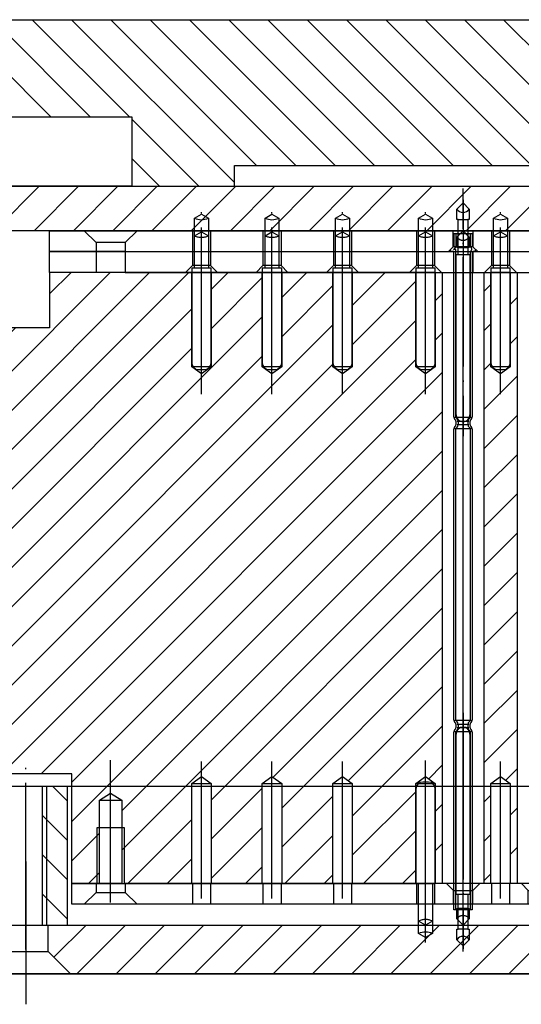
# Model space of a CAD drawing. Extents: x -1763 to 4575, y -3429 to 1051.
# Tile 35 of 80: x 1188 to 1224, y -2513 to -2442. Entities that reach past the tile are written whole.
import ezdxf

# ---------------------------------------------------------------- set-up
doc = ezdxf.new("R2010")
doc.units = 0
doc.linetypes.add('DASHED', pattern=[15, 7, -8])
doc.linetypes.add('DOT_CENTER', pattern=[14, 12, -1, 0, -1])
doc.layers.add('1', color=7, linetype='CONTINUOUS')
pattern_1 = [(45, (0, 0), (-1.4142136, 1.4142136), [])]
pattern_2 = [(135, (0, 0), (-1.4142136, -1.4142136), [])]

# ---------------------------------------------------------------- blocks, each defined once
blk = doc.blocks.new('PC_STIFF_S__57', base_point=(1712.141, -3662.946))
at = {"layer": '1', "linetype": 'CONTINUOUS'}
h = blk.add_hatch(dxfattribs=at)
h.set_pattern_fill('USER', color=5, scale=2, angle=135, pattern_type=0)
h.set_pattern_definition(pattern_2)
h.paths.add_polyline_path([(1189.5, -2496.951), (1191.3, -2496.951), (1191.3, -2506.951), (1189.5, -2506.951)])
at = {"layer": '1', "color": 5, "linetype": 'DOT_CENTER'}
blk.add_line((1188.3, -2508.714), (1188.3, -2495.259), dxfattribs=at)
at = {"layer": '1', "color": 5, "linetype": 'CONTINUOUS'}
for p, q in [((1187.1, -2496.951), (1189.5, -2496.951)), ((1189.5, -2496.951), (1191.3, -2496.951)), ((1189.5, -2506.951), (1189.5, -2496.951)), ((1189.8, -2506.951), (1189.8, -2496.951)), ((1191.3, -2506.951), (1191.3, -2496.951)), ((1191.3, -2496.951), (1244.5, -2496.951)), ((1187.1, -2506.951), (1189.5, -2506.951)), ((1189.5, -2506.951), (1191.3, -2506.951)), ((1191.3, -2506.951), (1244.5, -2506.951))]:
    blk.add_line(p, q, dxfattribs=at)
blk = doc.blocks.new('SV_PROBECARD__58', base_point=(1723.591, -3362.454))
at = {"layer": '1', "linetype": 'CONTINUOUS'}
h = blk.add_hatch(dxfattribs=at)
h.set_pattern_fill('USER', color=1, scale=2, angle=45, pattern_type=0)
h.set_pattern_definition(pattern_1)
h.paths.add_polyline_path([(1282, -2506.951), (1189.9, -2506.951), (1189.9, -2508.851), (1191.5, -2510.451), (1282, -2510.451)])
at = {"layer": '1', "color": 1, "linetype": 'DOT_CENTER'}
blk.add_line((1188.3, -2502.38), (1188.3, -2512.654), dxfattribs=at)
at = {"layer": '1', "color": 1, "linetype": 'CONTINUOUS'}
for p, q in [((1186.7, -2506.951), (1189.9, -2506.951)), ((1189.9, -2508.851), (1189.9, -2506.951)), ((1189.9, -2506.951), (1282, -2506.951)), ((1186.7, -2508.851), (1189.9, -2508.851)), ((1189.9, -2508.851), (1191.5, -2510.451)), ((1191.5, -2510.451), (1185.1, -2510.451)), ((1282, -2510.451), (1191.5, -2510.451))]:
    blk.add_line(p, q, dxfattribs=at)
at = {"layer": '1'}
blk.add_blockref('PC_STIFF_S__57', (1712.141, -3662.946), dxfattribs=at)
blk = doc.blocks.new('GND_POGO_PC__60', base_point=(1416.209, -3326.694))
at = {"layer": '1', "color": 6, "linetype": 'DOT_CENTER'}
blk.add_line((1217.08, -2508.203), (1217.08, -2494.885), dxfattribs=at)
at = {"layer": '1', "color": 6, "linetype": 'CONTINUOUS'}
for p, q in [((1216.38, -2497.151), (1216.38, -2503.951)), ((1217.28, -2496.651), (1216.88, -2496.651)), ((1217.78, -2503.951), (1217.78, -2497.151)), ((1216.38, -2503.951), (1216.58, -2503.951)), ((1216.58, -2507.563), (1216.58, -2503.951)), ((1216.58, -2503.951), (1217.58, -2503.951)), ((1217.58, -2503.951), (1217.58, -2507.563)), ((1217.58, -2503.951), (1217.78, -2503.951)), ((1217.08, -2507.851), (1216.58, -2507.563)), ((1217.58, -2507.563), (1217.08, -2507.851))]:
    blk.add_line(p, q, dxfattribs=at)
at = {"layer": '1', "color": 6, "linetype": 'DASHED'}
for p, q in [((1217.08, -2506.951), (1216.58, -2506.663)), ((1217.58, -2506.663), (1217.08, -2506.951))]:
    blk.add_line(p, q, dxfattribs=at)
at = {"layer": '1', "color": 6, "linetype": 'CONTINUOUS'}
for centre, radius, start, end in [((1216.88, -2497.151), 0.5, 90, 180), ((1217.28, -2497.151), 0.5, 0, 90), ((1217.08, -2508.603), 1.155, 64.33732, 115.66268)]:
    blk.add_arc(centre, radius, start, end, dxfattribs=at)
at = {"layer": '1', "color": 6, "linetype": 'DASHED'}
blk.add_arc((1217.08, -2507.703), 1.155, 64.33732, 115.66268, dxfattribs=at)
blk = doc.blocks.new('GND_POGO__61', base_point=(1416.209, -3306.85))
at = {"layer": '1', "color": 6, "linetype": 'CONTINUOUS'}
for p, q in [((1216.58, -2456.04), (1217.08, -2455.751)), ((1216.58, -2459.651), (1216.58, -2456.04)), ((1217.08, -2455.751), (1217.58, -2456.04)), ((1217.58, -2456.04), (1217.58, -2459.651)), ((1216.58, -2459.651), (1216.38, -2459.651)), ((1216.38, -2459.651), (1216.38, -2466.451)), ((1217.58, -2459.651), (1216.58, -2459.651)), ((1217.78, -2459.651), (1217.58, -2459.651)), ((1217.78, -2466.451), (1217.78, -2459.651)), ((1216.88, -2466.951), (1217.28, -2466.951))]:
    blk.add_line(p, q, dxfattribs=at)
at = {"layer": '1', "color": 6, "linetype": 'DOT_CENTER'}
blk.add_line((1217.08, -2468.718), (1217.08, -2455.399), dxfattribs=at)
at = {"layer": '1', "color": 6, "linetype": 'DASHED'}
for p, q in [((1216.58, -2457.31), (1217.08, -2457.021)), ((1217.08, -2457.021), (1217.58, -2457.31))]:
    blk.add_line(p, q, dxfattribs=at)
at = {"layer": '1', "color": 6, "linetype": 'CONTINUOUS'}
for centre, radius, start, end in [((1217.08, -2454.999), 1.155, -115.66268, -64.33732), ((1216.88, -2466.451), 0.5, 180, -90), ((1217.28, -2466.451), 0.5, -90, 0)]:
    blk.add_arc(centre, radius, start, end, dxfattribs=at)
at = {"layer": '1', "color": 6, "linetype": 'DASHED'}
blk.add_arc((1217.08, -2456.269), 1.155, -115.66268, -64.33732, dxfattribs=at)
blk = doc.blocks.new('SV_ISOLATOR__62', base_point=(1395.424, -3338.422))
at = {"layer": '1', "color": 42, "linetype": 'CONTINUOUS'}
for p, q in [((1191.6, -2505.451), (1191.6, -2503.951)), ((1191.6, -2503.951), (1193.353, -2503.951)), ((1193.353, -2503.951), (1195.453, -2503.951)), ((1193.353, -2503.951), (1193.353, -2504.601)), ((1195.453, -2503.951), (1195.453, -2504.601)), ((1241, -2503.951), (1195.453, -2503.951)), ((1200.29, -2503.951), (1200.29, -2505.451)), ((1201.59, -2503.951), (1201.59, -2505.451)), ((1205.37, -2503.951), (1205.37, -2505.451)), ((1206.67, -2503.951), (1206.67, -2505.451)), ((1210.45, -2503.951), (1210.45, -2505.451)), ((1211.75, -2503.951), (1211.75, -2505.451)), ((1216.43, -2503.951), (1216.43, -2505.451)), ((1217.73, -2503.951), (1217.73, -2505.451)), ((1219.08, -2504.451), (1218.58, -2503.951)), ((1220.48, -2504.451), (1220.98, -2503.951)), ((1221.83, -2503.951), (1221.83, -2505.451)), ((1223.13, -2503.951), (1223.13, -2505.451)), ((1224.48, -2504.451), (1223.98, -2503.951)), ((1225.88, -2504.451), (1226.38, -2503.951)), ((1227.23, -2503.951), (1227.23, -2505.451)), ((1228.53, -2503.951), (1228.53, -2505.451)), ((1229.88, -2504.451), (1229.38, -2503.951)), ((1231.28, -2504.451), (1231.78, -2503.951)), ((1232.63, -2503.951), (1232.63, -2505.451)), ((1233.93, -2503.951), (1233.93, -2505.451)), ((1235.28, -2504.451), (1234.78, -2503.951)), ((1236.68, -2504.451), (1237.18, -2503.951)), ((1238.03, -2503.951), (1238.03, -2505.451)), ((1239.33, -2503.951), (1239.33, -2505.451)), ((1241, -2503.951), (1241, -2504.601)), ((1241, -2503.951), (1243.1, -2503.951)), ((1243.1, -2503.951), (1244.001, -2503.951)), ((1243.1, -2503.951), (1243.1, -2504.601)), ((1244.001, -2503.951), (1244.001, -2505.451)), ((1192.503, -2505.451), (1193.353, -2504.601)), ((1193.353, -2504.601), (1195.453, -2504.601)), ((1195.453, -2504.601), (1196.303, -2505.451)), ((1219.08, -2505.451), (1219.08, -2504.451)), ((1219.08, -2504.451), (1220.48, -2504.451)), ((1220.48, -2505.451), (1220.48, -2504.451)), ((1224.48, -2504.451), (1225.88, -2504.451)), ((1224.48, -2505.451), (1224.48, -2504.451)), ((1225.88, -2505.451), (1225.88, -2504.451)), ((1229.88, -2504.451), (1231.28, -2504.451)), ((1229.88, -2505.451), (1229.88, -2504.451)), ((1231.28, -2505.451), (1231.28, -2504.451)), ((1235.28, -2504.451), (1236.68, -2504.451)), ((1235.28, -2505.451), (1235.28, -2504.451)), ((1236.68, -2505.451), (1236.68, -2504.451)), ((1240.15, -2505.451), (1241, -2504.601)), ((1241, -2504.601), (1243.1, -2504.601)), ((1243.1, -2504.601), (1243.95, -2505.451)), ((1192.503, -2505.451), (1191.6, -2505.451)), ((1196.303, -2505.451), (1192.503, -2505.451)), ((1240.15, -2505.451), (1196.303, -2505.451)), ((1243.95, -2505.451), (1240.15, -2505.451)), ((1244.001, -2505.451), (1243.95, -2505.451))]:
    blk.add_line(p, q, dxfattribs=at)
blk = doc.blocks.new('SV_ISOLATOR__63', base_point=(1379.824, -3296.922))
at = {"layer": '1', "color": 42, "linetype": 'CONTINUOUS'}
for p, q in [((1190, -2458.451), (1196.303, -2458.451)), ((1190, -2459.951), (1190, -2458.451)), ((1193.353, -2458.451), (1193.353, -2459.951)), ((1195.453, -2458.451), (1195.453, -2459.951)), ((1196.303, -2458.451), (1245, -2458.451)), ((1200.29, -2458.451), (1200.29, -2459.451)), ((1201.59, -2458.451), (1201.59, -2459.451)), ((1205.37, -2458.451), (1205.37, -2459.451)), ((1206.67, -2458.451), (1206.67, -2459.451)), ((1210.45, -2458.451), (1210.45, -2459.451)), ((1211.75, -2458.451), (1211.75, -2459.451)), ((1216.43, -2458.451), (1216.43, -2459.451)), ((1217.73, -2458.451), (1217.73, -2459.451)), ((1219.08, -2458.451), (1219.08, -2459.951)), ((1220.48, -2458.451), (1220.48, -2459.951)), ((1221.83, -2458.451), (1221.83, -2459.451)), ((1223.13, -2458.451), (1223.13, -2459.451)), ((1200.29, -2459.451), (1199.79, -2459.951)), ((1201.59, -2459.451), (1200.29, -2459.451)), ((1201.59, -2459.451), (1202.09, -2459.951)), ((1205.37, -2459.451), (1204.87, -2459.951)), ((1206.67, -2459.451), (1205.37, -2459.451)), ((1206.67, -2459.451), (1207.17, -2459.951)), ((1210.45, -2459.451), (1209.95, -2459.951)), ((1211.75, -2459.451), (1210.45, -2459.451)), ((1211.75, -2459.451), (1212.25, -2459.951)), ((1216.43, -2459.451), (1215.93, -2459.951)), ((1217.73, -2459.451), (1216.43, -2459.451)), ((1217.73, -2459.451), (1218.23, -2459.951)), ((1221.83, -2459.451), (1221.33, -2459.951)), ((1223.13, -2459.451), (1221.83, -2459.451)), ((1223.13, -2459.451), (1223.63, -2459.951)), ((1193.353, -2459.951), (1190, -2459.951)), ((1195.453, -2459.951), (1193.353, -2459.951)), ((1195.453, -2459.951), (1215.93, -2459.951)), ((1215.93, -2459.951), (1218.23, -2459.951)), ((1218.23, -2459.951), (1241, -2459.951))]:
    blk.add_line(p, q, dxfattribs=at)
blk = doc.blocks.new('POGO_PC__64', base_point=(1219.28, -2504.667))
at = {"layer": '1', "color": 2, "linetype": 'DOT_CENTER'}
blk.add_line((1219.78, -2491.661), (1219.78, -2508.667), dxfattribs=at)
at = {"layer": '1', "color": 2, "linetype": 'CONTINUOUS'}
for p, q in [((1219.28, -2504.751), (1219.28, -2493.191)), ((1220.28, -2493.191), (1220.28, -2504.751)), ((1219.437, -2504.751), (1219.28, -2504.751)), ((1220.123, -2504.751), (1219.437, -2504.751)), ((1219.437, -2507.251), (1219.437, -2504.751)), ((1220.28, -2504.751), (1220.123, -2504.751)), ((1220.123, -2504.751), (1220.123, -2507.251)), ((1219.33, -2508.001), (1219.33, -2507.251)), ((1219.33, -2507.251), (1219.437, -2507.251)), ((1220.123, -2507.251), (1219.437, -2507.251)), ((1220.123, -2507.251), (1220.23, -2507.251)), ((1220.23, -2507.251), (1220.23, -2508.001)), ((1219.33, -2508.001), (1219.78, -2508.451)), ((1219.78, -2508.451), (1220.23, -2508.001))]:
    blk.add_line(p, q, dxfattribs=at)
at = {"layer": '1', "color": 2, "linetype": 'DASHED'}
for p, q in [((1219.33, -2506.501), (1219.33, -2505.751)), ((1219.33, -2505.751), (1219.437, -2505.751)), ((1220.123, -2505.751), (1219.437, -2505.751)), ((1220.123, -2505.751), (1220.23, -2505.751)), ((1220.23, -2505.751), (1220.23, -2506.501)), ((1219.33, -2506.501), (1219.78, -2506.951)), ((1219.78, -2506.951), (1220.23, -2506.501))]:
    blk.add_line(p, q, dxfattribs=at)
at = {"layer": '1', "color": 2, "linetype": 'CONTINUOUS'}
for centre, radius, start, end in [((1219.78, -2493.191), 0.5, 90, 180), ((1219.78, -2493.191), 0.5, 0, 90), ((1219.78, -2508.309), 0.545, 34.36892, 145.63108)]:
    blk.add_arc(centre, radius, start, end, dxfattribs=at)
at = {"layer": '1', "color": 2, "linetype": 'DASHED'}
blk.add_arc((1219.78, -2506.809), 0.545, 34.36892, 145.63108, dxfattribs=at)
blk = doc.blocks.new('POGO_DB__65', base_point=(1219.28, -2471.741))
at = {"layer": '1', "color": 2, "linetype": 'CONTINUOUS'}
for p, q in [((1219.78, -2454.951), (1219.33, -2455.401)), ((1220.23, -2455.401), (1219.78, -2454.951)), ((1219.33, -2456.151), (1219.33, -2455.401)), ((1220.23, -2455.401), (1220.23, -2456.151)), ((1219.437, -2456.151), (1219.33, -2456.151)), ((1219.437, -2456.151), (1220.123, -2456.151)), ((1219.437, -2458.651), (1219.437, -2456.151)), ((1220.23, -2456.151), (1220.123, -2456.151)), ((1220.123, -2456.151), (1220.123, -2458.651)), ((1219.28, -2458.651), (1219.437, -2458.651)), ((1219.28, -2470.211), (1219.28, -2458.651)), ((1219.437, -2458.651), (1220.123, -2458.651)), ((1220.123, -2458.651), (1220.28, -2458.651)), ((1220.28, -2458.651), (1220.28, -2470.211))]:
    blk.add_line(p, q, dxfattribs=at)
at = {"layer": '1', "color": 2, "linetype": 'DOT_CENTER'}
blk.add_line((1219.78, -2454.735), (1219.78, -2471.741), dxfattribs=at)
at = {"layer": '1', "color": 2, "linetype": 'DASHED'}
for p, q in [((1219.78, -2456.951), (1219.33, -2457.401)), ((1219.33, -2458.151), (1219.33, -2457.401)), ((1220.23, -2457.401), (1219.78, -2456.951)), ((1220.23, -2457.401), (1220.23, -2458.151)), ((1219.437, -2458.151), (1219.33, -2458.151)), ((1219.437, -2458.151), (1220.123, -2458.151)), ((1220.23, -2458.151), (1220.123, -2458.151))]:
    blk.add_line(p, q, dxfattribs=at)
at = {"layer": '1', "color": 2, "linetype": 'CONTINUOUS'}
for centre, radius, start, end in [((1219.78, -2455.093), 0.545, -145.63108, -34.36892), ((1219.78, -2470.211), 0.5, 180, -90), ((1219.78, -2470.211), 0.5, -90, 0)]:
    blk.add_arc(centre, radius, start, end, dxfattribs=at)
at = {"layer": '1', "color": 2, "linetype": 'DASHED'}
blk.add_arc((1219.78, -2457.093), 0.545, -145.63108, -34.36892, dxfattribs=at)
blk = doc.blocks.new('POGO_ASSY__66', base_point=(1429.271, -3333.472))
at = {"layer": '1', "color": 3, "linetype": 'DOT_CENTER'}
for p, q in [((1219.78, -2470.921), (1219.78, -2453.9)), ((1219.78, -2471.216), (1219.78, -2470.921)), ((1219.78, -2508.863), (1219.78, -2471.216)), ((1219.78, -2493.036), (1219.78, -2492.741))]:
    blk.add_line(p, q, dxfattribs=at)
at = {"layer": '1', "color": 3, "linetype": 'CONTINUOUS'}
for p, q in [((1219.12, -2457.151), (1219.12, -2458.051)), ((1219.12, -2457.151), (1220.44, -2457.151)), ((1219.27, -2457.151), (1219.27, -2458.113)), ((1220.29, -2457.151), (1220.29, -2458.01)), ((1220.44, -2457.151), (1220.44, -2458.01)), ((1219.12, -2458.051), (1218.87, -2458.301)), ((1219.27, -2458.113), (1219.082, -2458.301)), ((1220.363, -2458.187), (1220.388, -2458.211)), ((1220.469, -2458.081), (1220.661, -2458.272)), ((1218.87, -2458.451), (1218.87, -2458.301)), ((1219.12, -2458.451), (1218.87, -2458.451)), ((1219.27, -2458.301), (1219.082, -2458.301)), ((1219.12, -2470.366), (1219.12, -2458.451)), ((1219.27, -2470.366), (1219.27, -2458.301)), ((1220.29, -2458.551), (1220.29, -2470.366)), ((1220.44, -2458.551), (1220.44, -2470.366)), ((1220.59, -2458.451), (1220.54, -2458.451)), ((1220.69, -2458.343), (1220.69, -2458.351)), ((1219.241, -2470.591), (1219.193, -2470.543)), ((1219.199, -2470.366), (1219.78, -2470.366)), ((1219.27, -2470.661), (1219.27, -2470.921)), ((1219.347, -2470.484), (1219.299, -2470.437)), ((1219.355, -2470.661), (1219.78, -2470.661)), ((1219.78, -2470.921), (1219.355, -2470.921)), ((1219.42, -2470.661), (1219.42, -2470.921)), ((1219.78, -2470.661), (1219.771, -2470.661)), ((1219.78, -2470.366), (1220.361, -2470.366)), ((1219.78, -2470.661), (1220.205, -2470.661)), ((1220.205, -2470.921), (1219.78, -2470.921)), ((1220.14, -2470.921), (1220.14, -2470.661)), ((1220.213, -2470.484), (1220.261, -2470.437)), ((1220.29, -2470.921), (1220.29, -2470.661)), ((1220.319, -2470.591), (1220.367, -2470.543)), ((1219.12, -2492.186), (1219.12, -2471.216)), ((1219.241, -2470.992), (1219.193, -2471.039)), ((1219.78, -2471.216), (1219.199, -2471.216)), ((1219.27, -2492.186), (1219.27, -2471.216)), ((1219.347, -2471.098), (1219.299, -2471.145)), ((1220.361, -2471.216), (1219.78, -2471.216)), ((1220.261, -2471.145), (1220.213, -2471.098)), ((1220.29, -2471.216), (1220.29, -2492.186)), ((1220.367, -2471.039), (1220.319, -2470.992)), ((1220.44, -2471.216), (1220.44, -2492.186)), ((1219.199, -2492.186), (1219.78, -2492.186)), ((1219.78, -2492.186), (1220.361, -2492.186)), ((1219.241, -2492.411), (1219.193, -2492.363)), ((1219.241, -2492.812), (1219.193, -2492.859)), ((1219.27, -2492.481), (1219.27, -2492.741)), ((1219.347, -2492.305), (1219.299, -2492.257)), ((1219.347, -2492.918), (1219.299, -2492.966)), ((1219.355, -2492.481), (1219.78, -2492.481)), ((1219.78, -2492.741), (1219.355, -2492.741)), ((1219.42, -2492.481), (1219.42, -2492.741)), ((1219.771, -2492.741), (1219.78, -2492.741)), ((1219.78, -2492.481), (1220.205, -2492.481)), ((1220.205, -2492.741), (1219.78, -2492.741)), ((1220.14, -2492.741), (1220.14, -2492.481)), ((1220.213, -2492.305), (1220.261, -2492.257)), ((1220.261, -2492.966), (1220.213, -2492.918)), ((1220.29, -2492.741), (1220.29, -2492.481)), ((1220.319, -2492.411), (1220.367, -2492.363)), ((1220.367, -2492.859), (1220.319, -2492.812)), ((1219.12, -2505.851), (1219.12, -2493.036)), ((1219.78, -2493.036), (1219.199, -2493.036)), ((1219.27, -2505.851), (1219.27, -2493.036)), ((1220.361, -2493.036), (1219.78, -2493.036)), ((1220.29, -2493.036), (1220.29, -2505.851)), ((1220.44, -2493.036), (1220.44, -2505.851)), ((1220.44, -2505.851), (1219.12, -2505.851))]:
    blk.add_line(p, q, dxfattribs=at)
for centre, radius, start, end in [((1220.54, -2458.01), 0.25, 180, -135), ((1220.317, -2458.282), 0.1, -50.38435, 45), ((1220.54, -2458.01), 0.1, 180, -135), ((1220.54, -2458.551), 0.25, 129.61565, 180), ((1220.54, -2458.551), 0.1, 90, 180), ((1220.59, -2458.351), 0.1, -90, 0), ((1220.59, -2458.343), 0.1, 0, 45), ((1219.37, -2470.366), 0.25, 180, -135), ((1219.17, -2470.661), 0.1, 0, 45), ((1219.17, -2470.921), 0.1, -45, 0), ((1219.37, -2470.366), 0.1, 180, -135), ((1219.17, -2470.661), 0.25, 0, 45), ((1219.17, -2470.921), 0.25, -45, 0), ((1220.39, -2470.661), 0.25, 135, 180), ((1220.39, -2470.921), 0.25, 180, -135), ((1220.19, -2470.366), 0.1, -45, 0), ((1220.39, -2470.661), 0.1, 135, 180), ((1220.39, -2470.921), 0.1, 180, -135), ((1220.19, -2470.366), 0.25, -45, 0), ((1219.37, -2471.216), 0.25, 135, 180), ((1219.37, -2471.216), 0.1, 135, 180), ((1220.19, -2471.216), 0.1, 0, 45), ((1220.19, -2471.216), 0.25, 0, 45), ((1219.37, -2492.186), 0.25, 180, -135), ((1219.37, -2492.186), 0.1, 180, -135), ((1220.19, -2492.186), 0.1, -45, 0), ((1220.19, -2492.186), 0.25, -45, 0), ((1219.37, -2493.036), 0.25, 135, 180), ((1219.17, -2492.481), 0.1, 0, 45), ((1219.17, -2492.741), 0.1, -45, 0), ((1219.17, -2492.481), 0.25, 0, 45), ((1219.17, -2492.741), 0.25, -45, 0), ((1220.39, -2492.481), 0.25, 135, 180), ((1220.39, -2492.741), 0.25, 180, -135), ((1220.39, -2492.481), 0.1, 135, 180), ((1220.39, -2492.741), 0.1, 180, -135), ((1220.19, -2493.036), 0.25, 0, 45), ((1219.37, -2493.036), 0.1, 135, 180), ((1220.19, -2493.036), 0.1, 0, 45)]:
    blk.add_arc(centre, radius, start, end, dxfattribs=at)
at = {"layer": '1'}
for name, p in [('POGO_DB__65', (1219.28, -2471.741)), ('POGO_PC__64', (1219.28, -2504.667))]:
    blk.add_blockref(name, p, dxfattribs=at)
blk = doc.blocks.new('SV_ISOLATOR__69', base_point=(1379.824, -3295.422))
at = {"layer": '1', "color": 7, "linetype": 'CONTINUOUS'}
for p, q in [((1190, -2458.451), (1190, -2456.951)), ((1190, -2456.951), (1192.503, -2456.951)), ((1193.353, -2457.801), (1192.503, -2456.951)), ((1192.503, -2456.951), (1196.303, -2456.951)), ((1196.303, -2456.951), (1195.453, -2457.801)), ((1196.303, -2456.951), (1219.07, -2456.951)), ((1200.29, -2456.951), (1200.29, -2458.451)), ((1201.59, -2456.951), (1201.59, -2458.451)), ((1205.37, -2456.951), (1205.37, -2458.451)), ((1206.67, -2456.951), (1206.67, -2458.451)), ((1210.45, -2456.951), (1210.45, -2458.451)), ((1211.75, -2456.951), (1211.75, -2458.451)), ((1216.43, -2456.951), (1216.43, -2458.451)), ((1217.73, -2456.951), (1217.73, -2458.451)), ((1219.07, -2458.101), (1219.07, -2456.951)), ((1219.07, -2456.951), (1220.49, -2456.951)), ((1220.49, -2456.951), (1220.49, -2458.101)), ((1220.49, -2456.951), (1240.15, -2456.951)), ((1221.83, -2456.951), (1221.83, -2458.451)), ((1223.13, -2456.951), (1223.13, -2458.451)), ((1195.453, -2457.801), (1193.353, -2457.801)), ((1193.353, -2457.801), (1193.353, -2458.451)), ((1195.453, -2457.801), (1195.453, -2458.451)), ((1219.07, -2458.101), (1218.72, -2458.451)), ((1220.49, -2458.101), (1219.07, -2458.101)), ((1220.49, -2458.101), (1220.84, -2458.451)), ((1193.353, -2458.451), (1190, -2458.451)), ((1195.453, -2458.451), (1193.353, -2458.451)), ((1195.453, -2458.451), (1241, -2458.451))]:
    blk.add_line(p, q, dxfattribs=at)
blk = doc.blocks.new('GND_POGO__70', base_point=(1410.229, -3306.85))
at = {"layer": '1', "color": 6, "linetype": 'CONTINUOUS'}
for p, q in [((1210.6, -2456.04), (1211.1, -2455.751)), ((1210.6, -2459.651), (1210.6, -2456.04)), ((1211.1, -2455.751), (1211.6, -2456.04)), ((1211.6, -2456.04), (1211.6, -2459.651)), ((1210.4, -2459.651), (1210.4, -2466.451)), ((1210.6, -2459.651), (1210.4, -2459.651)), ((1211.6, -2459.651), (1210.6, -2459.651)), ((1211.8, -2459.651), (1211.6, -2459.651)), ((1211.8, -2466.451), (1211.8, -2459.651)), ((1210.9, -2466.951), (1211.3, -2466.951))]:
    blk.add_line(p, q, dxfattribs=at)
at = {"layer": '1', "color": 6, "linetype": 'DOT_CENTER'}
blk.add_line((1211.1, -2468.718), (1211.1, -2455.399), dxfattribs=at)
at = {"layer": '1', "color": 6, "linetype": 'DASHED'}
for p, q in [((1210.6, -2457.31), (1211.1, -2457.021)), ((1211.1, -2457.021), (1211.6, -2457.31))]:
    blk.add_line(p, q, dxfattribs=at)
at = {"layer": '1', "color": 6, "linetype": 'CONTINUOUS'}
for centre, radius, start, end in [((1211.1, -2454.999), 1.155, -115.66268, -64.33732), ((1210.9, -2466.451), 0.5, 180, -90), ((1211.3, -2466.451), 0.5, -90, 0)]:
    blk.add_arc(centre, radius, start, end, dxfattribs=at)
at = {"layer": '1', "color": 6, "linetype": 'DASHED'}
blk.add_arc((1211.1, -2456.269), 1.155, -115.66268, -64.33732, dxfattribs=at)
blk = doc.blocks.new('GND_POGO__71', base_point=(1421.609, -3306.85))
at = {"layer": '1', "color": 6, "linetype": 'CONTINUOUS'}
for p, q in [((1221.98, -2456.04), (1222.48, -2455.751)), ((1221.98, -2459.651), (1221.98, -2456.04)), ((1222.48, -2455.751), (1222.98, -2456.04)), ((1222.98, -2456.04), (1222.98, -2459.651)), ((1221.78, -2459.651), (1221.78, -2466.451)), ((1221.98, -2459.651), (1221.78, -2459.651)), ((1222.98, -2459.651), (1221.98, -2459.651)), ((1223.18, -2459.651), (1222.98, -2459.651)), ((1223.18, -2466.451), (1223.18, -2459.651)), ((1222.28, -2466.951), (1222.68, -2466.951))]:
    blk.add_line(p, q, dxfattribs=at)
at = {"layer": '1', "color": 6, "linetype": 'DOT_CENTER'}
blk.add_line((1222.48, -2468.718), (1222.48, -2455.399), dxfattribs=at)
at = {"layer": '1', "color": 6, "linetype": 'DASHED'}
for p, q in [((1221.98, -2457.31), (1222.48, -2457.021)), ((1222.48, -2457.021), (1222.98, -2457.31))]:
    blk.add_line(p, q, dxfattribs=at)
at = {"layer": '1', "color": 6, "linetype": 'CONTINUOUS'}
for centre, radius, start, end in [((1222.48, -2454.999), 1.155, -115.66268, -64.33732), ((1222.28, -2466.451), 0.5, 180, -90), ((1222.68, -2466.451), 0.5, -90, 0)]:
    blk.add_arc(centre, radius, start, end, dxfattribs=at)
at = {"layer": '1', "color": 6, "linetype": 'DASHED'}
blk.add_arc((1222.48, -2456.269), 1.155, -115.66268, -64.33732, dxfattribs=at)
blk = doc.blocks.new('GND_POGO__86', base_point=(1405.149, -3306.85))
at = {"layer": '1', "color": 6, "linetype": 'CONTINUOUS'}
for p, q in [((1205.52, -2456.04), (1206.02, -2455.751)), ((1205.52, -2459.651), (1205.52, -2456.04)), ((1206.02, -2455.751), (1206.52, -2456.04)), ((1206.52, -2456.04), (1206.52, -2459.651)), ((1205.52, -2459.651), (1205.32, -2459.651)), ((1205.32, -2459.651), (1205.32, -2466.451)), ((1206.52, -2459.651), (1205.52, -2459.651)), ((1206.72, -2459.651), (1206.52, -2459.651)), ((1206.72, -2466.451), (1206.72, -2459.651)), ((1205.82, -2466.951), (1206.22, -2466.951))]:
    blk.add_line(p, q, dxfattribs=at)
at = {"layer": '1', "color": 6, "linetype": 'DOT_CENTER'}
blk.add_line((1206.02, -2468.718), (1206.02, -2455.399), dxfattribs=at)
at = {"layer": '1', "color": 6, "linetype": 'DASHED'}
for p, q in [((1205.52, -2457.31), (1206.02, -2457.021)), ((1206.02, -2457.021), (1206.52, -2457.31))]:
    blk.add_line(p, q, dxfattribs=at)
at = {"layer": '1', "color": 6, "linetype": 'CONTINUOUS'}
for centre, radius, start, end in [((1206.02, -2454.999), 1.155, -115.66268, -64.33732), ((1205.82, -2466.451), 0.5, 180, -90), ((1206.22, -2466.451), 0.5, -90, 0)]:
    blk.add_arc(centre, radius, start, end, dxfattribs=at)
at = {"layer": '1', "color": 6, "linetype": 'DASHED'}
blk.add_arc((1206.02, -2456.269), 1.155, -115.66268, -64.33732, dxfattribs=at)
blk = doc.blocks.new('GND_POGO__87', base_point=(1400.069, -3306.85))
at = {"layer": '1', "color": 6, "linetype": 'CONTINUOUS'}
for p, q in [((1200.44, -2456.04), (1200.94, -2455.751)), ((1200.44, -2459.651), (1200.44, -2456.04)), ((1200.94, -2455.751), (1201.44, -2456.04)), ((1201.44, -2456.04), (1201.44, -2459.651)), ((1200.24, -2459.651), (1200.24, -2466.451)), ((1200.44, -2459.651), (1200.24, -2459.651)), ((1201.44, -2459.651), (1200.44, -2459.651)), ((1201.64, -2459.651), (1201.44, -2459.651)), ((1201.64, -2466.451), (1201.64, -2459.651)), ((1200.74, -2466.951), (1201.14, -2466.951))]:
    blk.add_line(p, q, dxfattribs=at)
at = {"layer": '1', "color": 6, "linetype": 'DOT_CENTER'}
blk.add_line((1200.94, -2468.718), (1200.94, -2455.399), dxfattribs=at)
at = {"layer": '1', "color": 6, "linetype": 'DASHED'}
for p, q in [((1200.44, -2457.31), (1200.94, -2457.021)), ((1200.94, -2457.021), (1201.44, -2457.31))]:
    blk.add_line(p, q, dxfattribs=at)
at = {"layer": '1', "color": 6, "linetype": 'CONTINUOUS'}
for centre, radius, start, end in [((1200.94, -2454.999), 1.155, -115.66268, -64.33732), ((1200.74, -2466.451), 0.5, 180, -90), ((1201.14, -2466.451), 0.5, -90, 0)]:
    blk.add_arc(centre, radius, start, end, dxfattribs=at)
at = {"layer": '1', "color": 6, "linetype": 'DASHED'}
blk.add_arc((1200.94, -2456.269), 1.155, -115.66268, -64.33732, dxfattribs=at)
blk = doc.blocks.new('SV_POGOTOWER__90', base_point=(1603.824, -3337.479))
at = {"layer": '1', "linetype": 'CONTINUOUS'}
h = blk.add_hatch(dxfattribs=at)
h.set_pattern_fill('USER', color=4, scale=2, angle=45, pattern_type=0)
h.set_pattern_definition(pattern_1)
h.paths.add_polyline_path([(1200.24, -2459.951), (1190, -2459.951), (1190, -2463.951), (1180, -2463.951), (1180, -2472.651), (1180.8, -2472.651), (1180.8, -2473.451), (1181.5, -2473.451), (1181.5, -2496.051), (1191.6, -2496.051), (1191.6, -2503.951), (1193.603, -2503.951), (1193.603, -2499.951), (1193.603, -2497.951), (1194.403, -2497.451), (1195.203, -2497.951), (1195.203, -2499.951), (1195.203, -2503.951), (1200.24, -2503.951), (1200.24, -2496.751), (1200.94, -2496.251), (1201.64, -2496.751), (1201.64, -2503.951), (1205.32, -2503.951), (1205.32, -2496.751), (1206.02, -2496.251), (1206.72, -2496.751), (1206.72, -2503.951), (1210.4, -2503.951), (1210.4, -2496.751), (1211.1, -2496.251), (1211.8, -2496.751), (1211.8, -2503.951), (1216.38, -2503.951), (1216.38, -2496.751), (1217.08, -2496.251), (1217.78, -2496.751), (1217.78, -2503.951), (1218.28, -2503.951), (1218.28, -2459.951), (1217.78, -2459.951), (1217.78, -2466.751), (1217.08, -2467.251), (1216.38, -2466.751), (1216.38, -2459.951), (1211.8, -2459.951), (1211.8, -2466.751), (1211.1, -2467.251), (1210.4, -2466.751), (1210.4, -2459.951), (1206.72, -2459.951), (1206.72, -2466.751), (1206.02, -2467.251), (1205.32, -2466.751), (1205.32, -2459.951), (1201.64, -2459.951), (1201.64, -2466.751), (1200.94, -2467.251), (1200.24, -2466.751)])
h = blk.add_hatch(dxfattribs=at)
h.set_pattern_fill('USER', color=4, scale=2, angle=45, pattern_type=0)
h.set_pattern_definition(pattern_1)
h.paths.add_polyline_path([(1221.28, -2459.951), (1221.78, -2459.951), (1221.78, -2466.751), (1222.48, -2467.251), (1223.18, -2466.751), (1223.18, -2459.951), (1223.68, -2459.951), (1223.68, -2503.951), (1223.18, -2503.951), (1223.18, -2496.751), (1222.48, -2496.251), (1221.78, -2496.751), (1221.78, -2503.951), (1221.28, -2503.951)])
at = {"layer": '1', "color": 4, "linetype": 'DOT_CENTER'}
for p, q in [((1200.94, -2468.527), (1200.94, -2458.859)), ((1206.02, -2468.527), (1206.02, -2458.859)), ((1211.1, -2468.527), (1211.1, -2458.859)), ((1217.08, -2468.527), (1217.08, -2458.859)), ((1219.78, -2505.209), (1219.78, -2458.859)), ((1222.48, -2468.527), (1222.48, -2458.859)), ((1194.403, -2497.451), (1194.403, -2495.074)), ((1200.94, -2505.044), (1200.94, -2495.176)), ((1206.02, -2505.044), (1206.02, -2495.176)), ((1211.1, -2505.044), (1211.1, -2495.176)), ((1217.08, -2505.044), (1217.08, -2495.176)), ((1222.48, -2505.044), (1222.48, -2495.176)), ((1194.403, -2505.319), (1194.403, -2497.451))]:
    blk.add_line(p, q, dxfattribs=at)
at = {"layer": '1', "color": 4, "linetype": 'CONTINUOUS'}
for p, q in [((1190, -2459.951), (1190, -2463.951)), ((1200.24, -2459.951), (1190, -2459.951)), ((1200.24, -2466.751), (1200.24, -2459.951)), ((1201.64, -2459.951), (1200.24, -2459.951)), ((1201.64, -2459.951), (1201.64, -2466.751)), ((1205.32, -2459.951), (1201.64, -2459.951)), ((1205.32, -2466.751), (1205.32, -2459.951)), ((1206.72, -2459.951), (1205.32, -2459.951)), ((1206.72, -2459.951), (1206.72, -2466.751)), ((1210.4, -2459.951), (1206.72, -2459.951)), ((1210.4, -2466.751), (1210.4, -2459.951)), ((1211.8, -2459.951), (1210.4, -2459.951)), ((1211.8, -2459.951), (1211.8, -2466.751)), ((1216.38, -2459.951), (1211.8, -2459.951)), ((1216.38, -2466.751), (1216.38, -2459.951)), ((1217.78, -2459.951), (1216.38, -2459.951)), ((1217.78, -2459.951), (1217.78, -2466.751)), ((1217.78, -2459.951), (1218.28, -2459.951)), ((1218.28, -2459.951), (1221.28, -2459.951)), ((1218.28, -2459.951), (1218.28, -2503.951)), ((1221.28, -2459.951), (1221.78, -2459.951)), ((1221.28, -2459.951), (1221.28, -2503.951)), ((1221.78, -2466.751), (1221.78, -2459.951)), ((1223.18, -2459.951), (1221.78, -2459.951)), ((1223.18, -2459.951), (1223.18, -2466.751)), ((1223.18, -2459.951), (1223.68, -2459.951)), ((1223.68, -2459.951), (1226.68, -2459.951)), ((1223.68, -2459.951), (1223.68, -2503.951)), ((1190, -2463.951), (1180, -2463.951)), ((1200.94, -2467.251), (1200.24, -2466.751)), ((1201.64, -2466.751), (1200.24, -2466.751)), ((1201.64, -2466.751), (1200.94, -2467.251)), ((1206.02, -2467.251), (1205.32, -2466.751)), ((1206.72, -2466.751), (1205.32, -2466.751)), ((1206.72, -2466.751), (1206.02, -2467.251)), ((1211.1, -2467.251), (1210.4, -2466.751)), ((1211.8, -2466.751), (1210.4, -2466.751)), ((1211.8, -2466.751), (1211.1, -2467.251)), ((1217.08, -2467.251), (1216.38, -2466.751)), ((1217.78, -2466.751), (1216.38, -2466.751)), ((1217.78, -2466.751), (1217.08, -2467.251)), ((1222.48, -2467.251), (1221.78, -2466.751)), ((1223.18, -2466.751), (1221.78, -2466.751)), ((1223.18, -2466.751), (1222.48, -2467.251)), ((1191.6, -2496.051), (1181.5, -2496.051)), ((1191.6, -2503.951), (1191.6, -2496.051)), ((1200.24, -2496.751), (1200.94, -2496.251)), ((1200.94, -2496.251), (1201.64, -2496.751)), ((1205.32, -2496.751), (1206.02, -2496.251)), ((1206.02, -2496.251), (1206.72, -2496.751)), ((1210.4, -2496.751), (1211.1, -2496.251)), ((1211.1, -2496.251), (1211.8, -2496.751)), ((1216.38, -2496.751), (1217.08, -2496.251)), ((1217.08, -2496.251), (1217.78, -2496.751)), ((1221.78, -2496.751), (1222.48, -2496.251)), ((1222.48, -2496.251), (1223.18, -2496.751)), ((1200.24, -2503.951), (1200.24, -2496.751)), ((1200.24, -2496.751), (1201.64, -2496.751)), ((1201.64, -2496.751), (1201.64, -2503.951)), ((1205.32, -2503.951), (1205.32, -2496.751)), ((1205.32, -2496.751), (1206.72, -2496.751)), ((1206.72, -2496.751), (1206.72, -2503.951)), ((1210.4, -2503.951), (1210.4, -2496.751)), ((1210.4, -2496.751), (1211.8, -2496.751)), ((1211.8, -2496.751), (1211.8, -2503.951)), ((1216.38, -2503.951), (1216.38, -2496.751)), ((1216.38, -2496.751), (1217.78, -2496.751)), ((1217.78, -2496.751), (1217.78, -2503.951)), ((1221.78, -2503.951), (1221.78, -2496.751)), ((1221.78, -2496.751), (1223.18, -2496.751)), ((1223.18, -2496.751), (1223.18, -2503.951)), ((1193.603, -2497.951), (1194.403, -2497.451)), ((1194.403, -2497.451), (1195.203, -2497.951)), ((1193.603, -2497.951), (1195.203, -2497.951)), ((1193.603, -2499.951), (1193.603, -2497.951)), ((1195.203, -2497.951), (1195.203, -2499.951)), ((1193.403, -2499.951), (1193.403, -2503.951)), ((1193.603, -2499.951), (1193.403, -2499.951)), ((1193.603, -2503.951), (1193.603, -2499.951)), ((1195.203, -2499.951), (1193.603, -2499.951)), ((1195.403, -2499.951), (1195.203, -2499.951)), ((1195.203, -2499.951), (1195.203, -2503.951)), ((1195.403, -2503.951), (1195.403, -2499.951)), ((1193.603, -2503.951), (1191.6, -2503.951)), ((1195.203, -2503.951), (1193.603, -2503.951)), ((1195.203, -2503.951), (1200.24, -2503.951)), ((1200.24, -2503.951), (1201.64, -2503.951)), ((1201.64, -2503.951), (1205.32, -2503.951)), ((1205.32, -2503.951), (1206.72, -2503.951)), ((1206.72, -2503.951), (1210.4, -2503.951)), ((1210.4, -2503.951), (1211.8, -2503.951)), ((1211.8, -2503.951), (1216.38, -2503.951)), ((1217.78, -2503.951), (1216.38, -2503.951)), ((1218.28, -2503.951), (1217.78, -2503.951)), ((1221.28, -2503.951), (1218.28, -2503.951)), ((1221.78, -2503.951), (1221.28, -2503.951)), ((1223.18, -2503.951), (1221.78, -2503.951)), ((1223.68, -2503.951), (1223.18, -2503.951)), ((1226.68, -2503.951), (1223.68, -2503.951))]:
    blk.add_line(p, q, dxfattribs=at)
at = {"layer": '1', "color": 1, "linetype": 'DASHED'}
blk.add_line((1193.181, -2506.951), (1249.197, -2506.951), dxfattribs=at)
at = {"layer": '1'}
for name, p in [('POGO_ASSY__66', (1429.271, -3333.472)), ('GND_POGO__87', (1400.069, -3306.85)), ('GND_POGO__86', (1405.149, -3306.85)), ('GND_POGO__70', (1410.229, -3306.85)), ('GND_POGO__61', (1416.209, -3306.85)), ('GND_POGO__71', (1421.609, -3306.85)), ('SV_ISOLATOR__69', (1379.824, -3295.422)), ('SV_ISOLATOR__63', (1379.824, -3296.922)), ('GND_POGO_PC__60', (1416.209, -3326.694)), ('SV_ISOLATOR__62', (1395.424, -3338.422))]:
    blk.add_blockref(name, p, dxfattribs=at)
blk = doc.blocks.new('DUTBD__91', base_point=(1359.044, -3293.922))
at = {"layer": '1', "linetype": 'CONTINUOUS'}
h = blk.add_hatch(dxfattribs=at)
h.set_pattern_fill('USER', color=3, scale=2, angle=45, pattern_type=0)
h.set_pattern_definition(pattern_1)
h.paths.add_polyline_path([(1245, -2453.751), (1245, -2456.951), (1155.22, -2456.951), (1155.22, -2453.751)])
at = {"layer": '1', "color": 3, "linetype": 'CONTINUOUS'}
for p, q in [((1155.22, -2453.751), (1245, -2453.751)), ((1245, -2456.951), (1155.22, -2456.951))]:
    blk.add_line(p, q, dxfattribs=at)
blk = doc.blocks.new('SV_DUT_BO_STIFFENER__94', base_point=(1503.824, -3290.722))
at = {"layer": '1', "linetype": 'CONTINUOUS'}
h = blk.add_hatch(dxfattribs=at)
h.set_pattern_fill('USER', color=1, scale=2, angle=135, pattern_type=0)
h.set_pattern_definition(pattern_2)
h.paths.add_polyline_path([(1144, -2445.751), (1144, -2441.751), (1157.63, -2441.751), (1172.82, -2441.751), (1171.63, -2441.751), (1229.914, -2441.751), (1245, -2441.751), (1245, -2453.751), (1244, -2453.751), (1244, -2452.251), (1203.32, -2452.251), (1203.32, -2453.751), (1195.92, -2453.751), (1195.92, -2448.751), (1169.32, -2448.751), (1169.32, -2453.751), (1168.03, -2453.751), (1164.63, -2453.751), (1152, -2453.751)])
at = {"layer": '1', "color": 1, "linetype": 'CONTINUOUS'}
for p, q in [((1171.63, -2441.751), (1229.914, -2441.751)), ((1169.32, -2448.751), (1195.92, -2448.751)), ((1195.92, -2448.751), (1195.92, -2453.751)), ((1203.32, -2452.251), (1244, -2452.251)), ((1203.32, -2453.751), (1203.32, -2452.251)), ((1195.92, -2453.751), (1169.32, -2453.751)), ((1195.92, -2453.751), (1203.32, -2453.751)), ((1203.32, -2453.751), (1229.914, -2453.751))]:
    blk.add_line(p, q, dxfattribs=at)
at = {"layer": '1'}
blk.add_blockref('DUTBD__91', (1359.044, -3293.922), dxfattribs=at)
blk = doc.blocks.new('SIDE_VIEW__95', base_point=(1280.55, -3345.858))
at = {"layer": '1'}
for name, p in [('SV_DUT_BO_STIFFENER__94', (1503.824, -3290.722)), ('SV_POGOTOWER__90', (1603.824, -3337.479)), ('SV_PROBECARD__58', (1723.591, -3362.454))]:
    blk.add_blockref(name, p, dxfattribs=at)
blk = doc.blocks.new('PCC_S__132', base_point=(1148, -2511.751))
at = {"layer": '1', "color": 3, "linetype": 'CONTINUOUS'}
blk.add_line((1178.9, -2510.451), (1421.1, -2510.451), dxfattribs=at)
blk = doc.blocks.new('TSK_APM90__133', base_point=(1040, -2520.158))
at = {"layer": '1'}
blk.add_blockref('PCC_S__132', (1148, -2511.751), dxfattribs=at)
blk = doc.blocks.new('WPIF_TSK__135', base_point=(1337.824, -3712.742))
at = {"layer": '1'}
for name, p in [('TSK_APM90__133', (1040, -2520.158)), ('SIDE_VIEW__95', (1280.55, -3345.858))]:
    blk.add_blockref(name, p, dxfattribs=at)
blk = doc.blocks.new('C-E2803-62282-1S11B__136', base_point=(1300, -2449.251))
at = {"layer": '1'}
blk.add_blockref('WPIF_TSK__135', (1337.824, -3712.742), dxfattribs=at)

msp = doc.modelspace()

# ---------------------------------------------------------------- block references
at = {"layer": '1'}
msp.add_blockref('C-E2803-62282-1S11B__136', (1300, -2449.251), dxfattribs=at)

doc.saveas('drawing.dxf')
